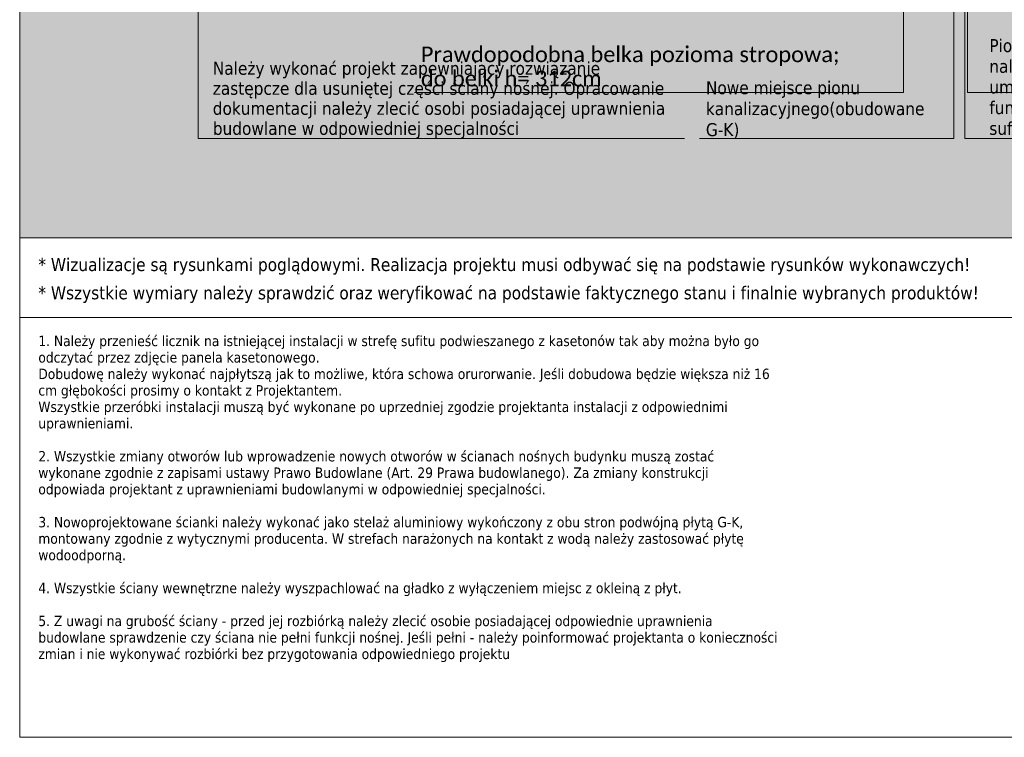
# Model space of a CAD drawing. Extents: x 70 to 2970, y 70 to 4202.
# Tile 1 of 19: x 70 to 1206, y 70 to 898. Entities that reach past the tile are written whole.
import ezdxf
from ezdxf.xclip import XClip

# ---------------------------------------------------------------- set-up
doc = ezdxf.new("R2010")
doc.units = 0
doc.header["$MEASUREMENT"] = 0
doc.header["$XCLIPFRAME"] = 0
for name, color, linetype, lineweight in [('!tekst_Nr_pióra__1', 7, 'Continuous', 50), ('!tekst_Nr_pióra__41', 7, 'Continuous', 13), ('0_Nr_pióra__1', 7, 'Continuous', 50), ('0_Nr_pióra__41', 7, 'Continuous', 13), ('110-Z Strefy_Nr_pióra__6', 255, 'Continuous', 13), ('810-G Ogólne_Nr_pióra__42', 255, 'Continuous', 5), ('830-G Teksty Etykiety_Nr_pióra__41', 7, 'Continuous', 13), ('arkusz_Nr_pióra__5', 7, 'Continuous', 15), ('OW_tabela_stałe_Nr_pióra__41', 7, 'Continuous', 13), ('OW_tabela_stałe_Nr_pióra__5', 255, 'Continuous', 0)]:
    doc.layers.add(name, color=color, linetype=linetype, lineweight=lineweight)
doc.layers.add('820-G Rysunki Obrazki', color=7, linetype='Continuous')
doc.styles.add('GENERATED_STYLE_1', font='txt')
doc.styles.add('GENERATED_STYLE_2', font='txt')

# ---------------------------------------------------------------- blocks, each defined once
blk = doc.blocks.new('Rysunek_1_2', base_point=(338.9, 2461.1))
at = {"layer": '830-G Teksty Etykiety_Nr_pióra__41', "color": 7, "linetype": 'Continuous', "lineweight": 13, "ltscale": 0.1}
for p, q in [((1163.1, 1217.2), (1163.1, 814)), ((1089.3, 1067.2), (1089.3, 814)), ((1025.2, 814), (525.5, 814)), ((1089.3, 814), (1025.2, 814)), ((1163.1, 814), (1201, 814)), ((1201, 814), (1626.7, 814))]:
    blk.add_line(p, q, dxfattribs=at)
at = {"layer": '830-G Teksty Etykiety_Nr_pióra__41', "color": 7, "linetype": 'Continuous', "lineweight": 13, "insert": (532.7, 821), "char_height": 18, "attachment_point": 7, "line_spacing_factor": 0.929548, "style": 'GENERATED_STYLE_1'}
blk.add_mtext('\\A1;{\\pql;\\fCalibri Light|b0|i0|c238|p34;Prawdopodobna belka pozioma stropowa;\\P\\pql;\\fCalibri Light|b0|i0|c238|p34;do belki h= 312cm}', dxfattribs=at)
at = {"layer": 'OW_tabela_stałe_Nr_pióra__41', "color": 7, "linetype": 'Continuous', "lineweight": 13, "insert": (820.8, 1033.9), "char_height": 20, "attachment_point": 2, "line_spacing_factor": 0.924873, "style": 'GENERATED_STYLE_1'}
blk.add_mtext('\\A1;{\\pqc;\\fCalibri Light|b0|i0|c238|p34;h\\fCalibri Light|b0|i0|c238|p34;\\A1{\\H.66x;\\S ^ o;}\\fCalibri Light|b0|i0|c238|p34;=\\fCalibri Light|b0|i0|c238|p34;227\\fCalibri Light|b0|i0|c238|p34;cm\\P\\pqc;\\fCalibri Light|b0|i0|c238|p34;h\\fCalibri Light|b0|i0|c238|p34;\\A1{\\H.66x;\\S ^ p;}\\fCalibri Light|b0|i0|c238|p34;=\\fCalibri Light|b0|i0|c238|p34;89,5\\fCalibri Light|b0|i0|c238|p34;cm\\P\\pqc;\\fCalibri Light|b0|i0|c238|p34;h\\fCalibri Light|b0|i0|c238|p34;\\A1{\\H.66x;\\S ^ N;}\\fCalibri Light|b0|i0|c238|p34;=\\fCalibri Light|b0|i0|c238|p34;2\\fCalibri Light|b0|i0|c238|p34;cm}', dxfattribs=at)
blk = doc.blocks.new('Rysunek_2_1', base_point=(338.9, 2461.1))
at = {"layer": '!tekst_Nr_pióra__41', "color": 7, "linetype": 'Continuous', "lineweight": 13, "ltscale": 0.1}
for p, q in [((275.8, 1689.6), (275.8, 760.9)), ((275.8, 760.9), (285.5, 760.9)), ((285.5, 760.9), (836.9, 760.9))]:
    blk.add_line(p, q, dxfattribs=at)
at = {"layer": '0_Nr_pióra__41', "color": 7, "linetype": 'Continuous', "lineweight": 13, "ltscale": 0.1}
for p, q in [((1160.1, 1762.6), (1160.1, 760.9)), ((1147.2, 1625.2), (1147.2, 760.9)), ((1130.2, 760.9), (854.2, 760.9)), ((1147.2, 760.9), (1130.2, 760.9)), ((1160.1, 760.9), (1181.1, 760.9)), ((1181.1, 760.9), (1521.2, 760.9))]:
    blk.add_line(p, q, dxfattribs=at)
at = {"layer": '!tekst_Nr_pióra__1', "color": 7, "linetype": 'Continuous', "lineweight": 50, "insert": (292.7, 760.9), "char_height": 15, "width": 536.938, "attachment_point": 7, "line_spacing_factor": 0.924234, "style": 'GENERATED_STYLE_2'}
blk.add_mtext('\\A1;{\\pql;\\fTahoma|b0|i0|c238|p34;Należy wykonać projekt zapewniający rozwiązanie zastępcze dla usuniętej części ściany nośnej. Opracowanie dokumentacji należy zlecić osobi posiadającej uprawnienia budowlane w odpowiedniej specjalności}', dxfattribs=at)
at = {"layer": '0_Nr_pióra__1', "color": 7, "linetype": 'Continuous', "lineweight": 50, "char_height": 15, "attachment_point": 7, "style": 'GENERATED_STYLE_2'}
for s, insert, width, line_spacing_factor in [('\\A1;{\\pql;\\fTahoma|b0|i0|c238|p34;Pion kanalizacyjny do przesunięcia- należy zastosować kolanko umożliwiające poprawne funkcjonowanie pionu w przestrzeni sufitu podwieszanego}', (1188.3, 760.9), 325.732, 0.954551), ('\\A1;{\\pql;\\fTahoma|b0|i0|c238|p34;Nowe miejsce pionu kanalizacyjnego(obudowa\\fTahoma|b0|i0|c238|p34;ne\\fTahoma|b0|i0|c238|p34; G-K)}', (861.4, 761), 261.597, 0.967169)]:
    blk.add_mtext(s, dxfattribs=dict(at, insert=insert, width=width, line_spacing_factor=line_spacing_factor))

msp = doc.modelspace()

# ---------------------------------------------------------------- hatches: boundary and pattern name
at = {"layer": '110-Z Strefy_Nr_pióra__6', "linetype": 'Continuous', "lineweight": 5, "ltscale": 0.1}
msp.add_hatch(color=9, dxfattribs=at).paths.add_polyline_path([(76.2, 4125.5), (2970, 4125.5), (2970, 730.4), (76.2, 730.4)])
at = {"layer": '810-G Ogólne_Nr_pióra__42', "linetype": 'Continuous', "lineweight": 20, "ltscale": 0.1}
msp.add_hatch(color=8, dxfattribs=at).paths.add_polyline_path([(70, 4202.2), (2900, 4202.2), (2900, 646.5), (70, 646.5)])

# ---------------------------------------------------------------- linework, layer by layer
at = {"layer": 'arkusz_Nr_pióra__5', "color": 7, "linetype": 'Continuous', "lineweight": 15, "ltscale": 0.1}
for points in [[(2900, 554.3), (70, 554.3), (70, 646.5), (2900, 646.5)], [(2900, 70), (70, 70), (70, 554.3), (2900, 554.3)]]:
    msp.add_lwpolyline(points, close=True, dxfattribs=at)

# ---------------------------------------------------------------- block references
at = {"layer": '820-G Rysunki Obrazki', "color": 9, "linetype": 'Continuous', "lineweight": 5, "ltscale": 0.1, "true_color": 0xc2c2c2}
ref = msp.add_blockref('Rysunek_1_2', (338.9, 2461.1), dxfattribs=at)
XClip(ref).set_block_clipping_path([(76.2177858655, 730.4069173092), (2969.9999997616, 4125.504166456)])

# ---------------------------------------------------------------- texts
at = {"layer": 'OW_tabela_stałe_Nr_pióra__5', "color": 7, "linetype": 'Continuous', "lineweight": 15, "char_height": 15, "attachment_point": 1, "style": 'GENERATED_STYLE_2'}
for s, insert in [('\\A1;{\\pql;\\fTahoma|b0|i0|c238|p34;* Wizualizacje są rysunkami poglądowymi. Realizacja projektu musi odbywać się na podstawie rysunków wykonawczych!}', (91.5, 623)), ('\\A1;{\\pql;\\fTahoma|b0|i0|c238|p34;* Wszystkie wymiary należy sprawdzić oraz weryfikować na podstawie faktycznego stanu i finalnie wybranych produktów!}', (91.5, 590.4))]:
    msp.add_mtext(s, dxfattribs=dict(at, insert=insert))
at = {"layer": 'OW_tabela_stałe_Nr_pióra__5', "color": 7, "linetype": 'Continuous', "lineweight": 15, "insert": (91.5, 533.4), "char_height": 12, "width": 850.621, "attachment_point": 1, "line_spacing_factor": 0.950169, "style": 'GENERATED_STYLE_2'}
msp.add_mtext('\\A1;{\\pql;\\fTahoma|b0|i0|c238|p34;1. Należy przenieść licznik na istniejącej instalacji w strefę sufitu podwieszanego z kasetonów tak aby można było go odczytać przez zdjęcie panela kasetonowego. \\P\\pql;\\fTahoma|b0|i0|c238|p34;Dobudowę należy wykonać najpłytszą jak to możliwe, która schowa orurorwanie. Jeśli dobudowa będzie większa niż 16 cm głębokości prosimy o kontakt z Projektantem.\\P\\pql;\\fTahoma|b0|i0|c238|p34;Wszystkie przeróbki instalacji muszą być wykonane po uprzedniej zgodzie projektanta instalacji z odpowiednimi uprawnieniami. \\P\\pql;\\fTimes New Roman|b0|i0|c238|p22;\\P\\pql;\\fTahoma|b0|i0|c238|p34;2. Wszystkie zmiany otworów lub wprowadzenie nowych otworów w ścianach nośnych budynku muszą zostać wykonane zgodnie z zapisami ustawy Prawo Budowlane (Art. 29 Prawa budowlanego). Za zmiany konstrukcji odpowiada projektant z uprawnieniami budowlanymi w odpowiedniej specjalności.\\P\\pql;\\fTahoma|b0|i0|c238|p34;\\P\\pql;\\fTahoma|b0|i0|c238|p34;3. \\fTahoma|b0|i0|c238|p34;Nowoprojektowane ścianki\\fTahoma|b0|i0|c238|p34; należy wykonać jako stelaż aluminiowy\\fTahoma|b0|i0|c238|p34; \\fTahoma|b0|i0|c238|p34;wykończony z obu stron podwójną płytą G-K, montowany zgodnie z\\fTahoma|b0|i0|c238|p34; \\fTahoma|b0|i0|c238|p34;wytycznymi producenta. W strefach narażonych na kontakt z wodą należy\\fTahoma|b0|i0|c238|p34; \\fTahoma|b0|i0|c238|p34;zastosować płytę wodoodporną. \\P\\pql;\\fTimes New Roman|b0|i0|c238|p22;\\P\\pql;\\fTahoma|b0|i0|c238|p34;4. Wszystkie ściany wewnętrzne należy wyszpachlować na gładko z wyłączeniem miejsc z okleiną z płyt.\\P\\pql;\\fTahoma|b0|i0|c238|p34;\\P\\pql;\\fTahoma|b0|i0|c238|p34;5. Z uwagi na grubość ściany - przed jej rozbiórką należy zlecić osobie posiadającej odpowiednie uprawnienia budowlane sprawdzenie czy ściana nie pełni funkcji nośnej. Jeśli pełni - należy poinformować projektanta o konieczności zmian i nie wykonywać rozbiórki bez przygotowania odpowiedniego projektu}', dxfattribs=at)

# ---------------------------------------------------------------- next in the draw order: block references
at = {"layer": '820-G Rysunki Obrazki', "color": 9, "linetype": 'Continuous', "lineweight": 5, "ltscale": 0.1, "true_color": 0xc2c2c2}
ref = msp.add_blockref('Rysunek_2_1', (338.9, 2461.1), dxfattribs=at)
XClip(ref).set_block_clipping_path([(70, 658.8361300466), (2900, 4130)])

# ---------------------------------------------------------------- next in the draw order: linework, layer by layer
at = {"layer": 'arkusz_Nr_pióra__5', "color": 7, "linetype": 'Continuous', "lineweight": 15, "ltscale": 0.1}
msp.add_lwpolyline([(70, 4130), (2900, 4130), (2900, 70), (70, 70)], close=True, dxfattribs=at)

doc.saveas('drawing.dxf')
